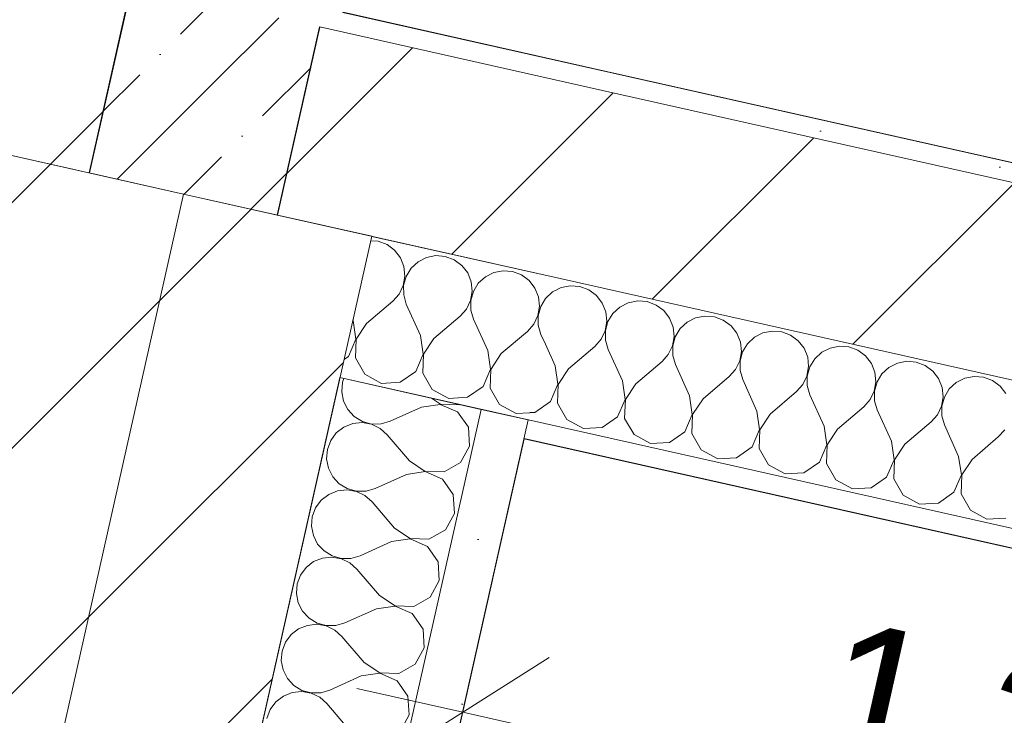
# Model space of a CAD drawing. Header units: millimetres. Extents: x -7218036 to -6523761, y 6117771 to 6337028.
# Tile 67 of 223: x -7153305 to -7152285, y 6130050 to 6130771. Entities that reach past the tile are written whole.
import ezdxf

# ---------------------------------------------------------------- set-up
doc = ezdxf.new("R2010")
doc.units = ezdxf.units.MM
doc.header["$MEASUREMENT"] = 0
for name, color, linetype in [('S - квартира_помещение.АР', 7, 'Continuous'), ('АР-Стены_внешние_.АР', 7, 'Continuous'), ('АР-Стены_внутренние_пилоны.АР', 7, 'Continuous'), ('АР-Чертеж-Размеры.АР', 7, 'Continuous')]:
    doc.layers.add(name, color=color, linetype=linetype)
doc.layers.add('АР-Стены_внешние_.АР_Ном._пера__1', color=7, linetype='Continuous', lineweight=30)
doc.layers.add('АР-Чертеж-Размеры.АР_Ном._пера__1', color=7, linetype='Continuous', lineweight=0)
doc.styles.add('РЎР“Р•РќР•Р\xa0Р\x98Р\xa0_РЎРўР\x98Р›Р¬_2', font='GOTHIC.TTF')
doc.dimstyles.new('СГЕНЕРИР_СТИЛЬ__1', dxfattribs={"dimtxt": 150, "dimasz": 142.5, "dimexe": 0.18, "dimexo": 0.0625, "dimgap": 0, "dimtad": 1, "dimdec": 0, "dimzin": 0, "dimdsep": 46, "dimtxsty": 'РЎР“Р•РќР•Р\xa0Р\x98Р\xa0_РЎРўР\x98Р›Р¬_2', "dimblk": 'ARROWHEAD_6', "dimblk1": 'ARROWHEAD_6', "dimblk2": 'ARROWHEAD_6', "dimcen": 0.09, "dimse1": 1, "dimse2": 1, "dimclrd": 7, "dimclre": 7, "dimclrt": 7, "dimazin": 0, "dimtfac": 1, "dimtdec": 4, "dimtmove": 0, "dimatfit": 3, "dimfxl": 1, "dimtolj": 1, "dimtzin": 0, "dimarcsym": 0})
pattern_1 = [(45, (-6566190.34, 6563027.8), (-111.369318, 111.369318), [0, -105, 0, -157.5]), (110, (-6565840.34, 6563027.8), (148.001588, 53.868173), [0, -77, 0, -133])]
pattern_2 = [(45, (-6566190.34, 6562677.8), (-127.279217, 127.279217), [])]
pattern_3 = [(45, (-6566190.34, 6562677.8), (-84.852814, 84.852814), []), (45, (-6566232.77, 6562720.22), (-84.852814, 84.852814), [90, -30, 0, -30])]

# ---------------------------------------------------------------- blocks, each defined once
blk = doc.blocks.new('*X323', base_point=(-6566190.3, 6562677.8))
at = {"layer": 'АР-Стены_внешние_.АР_Ном._пера__1', "color": 7, "linetype": 'Continuous', "lineweight": 0}
for p, q in [((-7152734.6, 6130494.8), (-7152744.3, 6130492.9)), ((-7152724.8, 6130494), (-7152734.6, 6130494.8)), ((-7152715.5, 6130490.6), (-7152724.8, 6130494)), ((-7152744.3, 6130492.9), (-7152747.8, 6130491.2)), ((-7152707.6, 6130484.7), (-7152715.5, 6130490.6)), ((-7152701.6, 6130476.9), (-7152707.6, 6130484.7)), ((-7152697.9, 6130467.8), (-7152701.6, 6130476.9)), ((-7152674.6, 6130477.3), (-7152683.3, 6130472.8)), ((-7152664.9, 6130479.2), (-7152674.6, 6130477.3)), ((-7152655.1, 6130478.4), (-7152664.9, 6130479.2)), ((-7152645.9, 6130474.9), (-7152655.1, 6130478.4)), ((-7152637.9, 6130469.1), (-7152645.9, 6130474.9)), ((-7152696.9, 6130458), (-7152697.9, 6130467.8)), ((-7152690.6, 6130466.1), (-7152695.7, 6130457.7)), ((-7152683.3, 6130472.8), (-7152690.6, 6130466.1)), ((-7152631.9, 6130461.3), (-7152637.9, 6130469.1)), ((-7152595.2, 6130463.5), (-7152604.9, 6130461.6)), ((-7152585.4, 6130462.7), (-7152595.2, 6130463.5)), ((-7152576.2, 6130459.3), (-7152585.4, 6130462.7)), ((-7152698.6, 6130448.3), (-7152696.9, 6130458)), ((-7152695.7, 6130457.7), (-7152698.3, 6130448.2)), ((-7152628.2, 6130452.1), (-7152631.9, 6130461.3)), ((-7152613.7, 6130457.2), (-7152620.9, 6130450.5)), ((-7152604.9, 6130461.6), (-7152613.7, 6130457.2)), ((-7152568.2, 6130453.4), (-7152576.2, 6130459.3)), ((-7152562.2, 6130445.6), (-7152568.2, 6130453.4)), ((-7152702.9, 6130439.4), (-7152698.6, 6130448.3)), ((-7152698.3, 6130448.2), (-7152698.2, 6130438.3)), ((-7152628.9, 6130432.6), (-7152627.2, 6130442.3)), ((-7152627.2, 6130442.3), (-7152628.2, 6130452.1)), ((-7152620.9, 6130450.5), (-7152626, 6130442)), ((-7152558.5, 6130436.5), (-7152562.2, 6130445.6)), ((-7152535.2, 6130446), (-7152544, 6130441.5)), ((-7152525.5, 6130447.9), (-7152535.2, 6130446)), ((-7152515.7, 6130447.1), (-7152525.5, 6130447.9)), ((-7152506.5, 6130443.6), (-7152515.7, 6130447.1)), ((-7152498.5, 6130437.8), (-7152506.5, 6130443.6)), ((-7152750.5, 6130412), (-7152760.5, 6130434.3)), ((-7152709.4, 6130432), (-7152702.9, 6130439.4)), ((-7152698.2, 6130438.3), (-7152695.5, 6130428.9)), ((-7152633.2, 6130423.7), (-7152628.9, 6130432.6)), ((-7152626, 6130442), (-7152628.6, 6130432.5)), ((-7152628.6, 6130432.5), (-7152628.5, 6130422.7)), ((-7152557.5, 6130426.7), (-7152558.5, 6130436.5)), ((-7152551.2, 6130434.8), (-7152556.3, 6130426.4)), ((-7152544, 6130441.5), (-7152551.2, 6130434.8)), ((-7152492.5, 6130430), (-7152498.5, 6130437.8)), ((-7152455.8, 6130432.2), (-7152465.5, 6130430.3)), ((-7152446, 6130431.4), (-7152455.8, 6130432.2)), ((-7152736.6, 6130408.8), (-7152709.4, 6130432)), ((-7152680.8, 6130396.3), (-7152695.5, 6130428.9)), ((-7152639.7, 6130416.4), (-7152633.2, 6130423.7)), ((-7152628.5, 6130422.7), (-7152625.8, 6130413.2)), ((-7152559.2, 6130417), (-7152557.5, 6130426.7)), ((-7152556.3, 6130426.4), (-7152558.9, 6130416.9)), ((-7152488.8, 6130420.8), (-7152492.5, 6130430)), ((-7152474.3, 6130425.9), (-7152481.5, 6130419.2)), ((-7152465.5, 6130430.3), (-7152474.3, 6130425.9)), ((-7152436.8, 6130428), (-7152446, 6130431.4)), ((-7152428.8, 6130422.1), (-7152436.8, 6130428)), ((-7152422.8, 6130414.3), (-7152428.8, 6130422.1)), ((-7152747.7, 6130392.7), (-7152750.5, 6130412)), ((-7152666.9, 6130393.2), (-7152639.7, 6130416.4)), ((-7152611.1, 6130380.7), (-7152625.8, 6130413.2)), ((-7152563.5, 6130408.1), (-7152559.2, 6130417)), ((-7152558.9, 6130416.9), (-7152558.9, 6130407)), ((-7152487.8, 6130411), (-7152488.8, 6130420.8)), ((-7152481.5, 6130419.2), (-7152486.6, 6130410.7)), ((-7152419.2, 6130405.2), (-7152422.8, 6130414.3)), ((-7152395.8, 6130414.7), (-7152404.6, 6130410.2)), ((-7152386.1, 6130416.6), (-7152395.8, 6130414.7)), ((-7152376.3, 6130415.8), (-7152386.1, 6130416.6)), ((-7152367.1, 6130412.3), (-7152376.3, 6130415.8)), ((-7152359.2, 6130406.4), (-7152367.1, 6130412.3)), ((-7152736.6, 6130408.8), (-7152747.4, 6130392.6)), ((-7152570, 6130400.7), (-7152563.5, 6130408.1)), ((-7152558.9, 6130407), (-7152556.1, 6130397.6)), ((-7152489.5, 6130401.3), (-7152487.8, 6130411)), ((-7152486.6, 6130410.7), (-7152489.2, 6130401.2)), ((-7152418.1, 6130395.4), (-7152419.2, 6130405.2)), ((-7152411.8, 6130403.5), (-7152416.9, 6130395.1)), ((-7152404.6, 6130410.2), (-7152411.8, 6130403.5)), ((-7152353.1, 6130398.6), (-7152359.2, 6130406.4)), ((-7152755.4, 6130374.7), (-7152747.7, 6130392.7)), ((-7152747.4, 6130392.6), (-7152748.1, 6130373.1)), ((-7152678, 6130377), (-7152680.8, 6130396.3)), ((-7152666.9, 6130393.2), (-7152677.7, 6130376.9)), ((-7152597.2, 6130377.5), (-7152570, 6130400.7)), ((-7152541.4, 6130365), (-7152556.1, 6130397.6)), ((-7152500.3, 6130385.1), (-7152493.8, 6130392.4)), ((-7152493.8, 6130392.4), (-7152489.5, 6130401.3)), ((-7152489.2, 6130401.2), (-7152489.2, 6130391.4)), ((-7152489.2, 6130391.4), (-7152486.4, 6130381.9)), ((-7152419.8, 6130385.6), (-7152418.1, 6130395.4)), ((-7152416.9, 6130395.1), (-7152419.5, 6130385.6)), ((-7152349.5, 6130389.5), (-7152353.1, 6130398.6)), ((-7152334.9, 6130394.6), (-7152342.1, 6130387.9)), ((-7152326.1, 6130399), (-7152334.9, 6130394.6)), ((-7152316.4, 6130400.9), (-7152326.1, 6130399)), ((-7152306.6, 6130400.1), (-7152316.4, 6130400.9)), ((-7152297.4, 6130396.6), (-7152306.6, 6130400.1)), ((-7152289.5, 6130390.8), (-7152297.4, 6130396.6)), ((-7152527.5, 6130361.9), (-7152500.3, 6130385.1)), ((-7152471.7, 6130349.4), (-7152486.4, 6130381.9)), ((-7152424.1, 6130376.8), (-7152419.8, 6130385.6)), ((-7152419.5, 6130385.6), (-7152419.5, 6130375.7)), ((-7152348.4, 6130379.7), (-7152349.5, 6130389.5)), ((-7152342.1, 6130387.9), (-7152347.2, 6130379.4)), ((-7152283.4, 6130383), (-7152289.5, 6130390.8)), ((-7152771.4, 6130363.6), (-7152755.4, 6130374.7)), ((-7152748.1, 6130373.1), (-7152738.4, 6130356.1)), ((-7152685.7, 6130359.1), (-7152678, 6130377)), ((-7152677.7, 6130376.9), (-7152678.4, 6130357.4)), ((-7152608.3, 6130361.3), (-7152611.1, 6130380.7)), ((-7152597.2, 6130377.5), (-7152608, 6130361.3)), ((-7152430.6, 6130369.4), (-7152424.1, 6130376.8)), ((-7152419.5, 6130375.7), (-7152416.7, 6130366.3)), ((-7152350.1, 6130370), (-7152348.4, 6130379.7)), ((-7152347.2, 6130379.4), (-7152349.8, 6130369.9)), ((-7152776.5, 6130363.3), (-7152771.4, 6130363.6)), ((-7152616, 6130343.4), (-7152608.3, 6130361.3)), ((-7152608, 6130361.3), (-7152608.7, 6130341.8)), ((-7152538.6, 6130345.7), (-7152541.4, 6130365)), ((-7152527.5, 6130361.9), (-7152538.3, 6130345.6)), ((-7152457.8, 6130346.2), (-7152430.6, 6130369.4)), ((-7152402.1, 6130333.7), (-7152416.7, 6130366.3)), ((-7152361, 6130353.8), (-7152354.4, 6130361.1)), ((-7152354.4, 6130361.1), (-7152350.1, 6130370)), ((-7152349.8, 6130369.9), (-7152349.8, 6130360.1)), ((-7152738.4, 6130356.1), (-7152721.2, 6130346.8)), ((-7152701.7, 6130347.9), (-7152685.7, 6130359.1)), ((-7152678.4, 6130357.4), (-7152668.7, 6130340.5)), ((-7152388.1, 6130330.6), (-7152361, 6130353.8)), ((-7152349.8, 6130360.1), (-7152347, 6130350.6)), ((-7152332.4, 6130318), (-7152347, 6130350.6)), ((-7152721.2, 6130346.8), (-7152701.7, 6130347.9)), ((-7152668.7, 6130340.5), (-7152651.5, 6130331.2)), ((-7152632, 6130332.3), (-7152616, 6130343.4)), ((-7152608.7, 6130341.8), (-7152599, 6130324.8)), ((-7152546.3, 6130327.8), (-7152538.6, 6130345.7)), ((-7152538.3, 6130345.6), (-7152539, 6130326.1)), ((-7152468.9, 6130330), (-7152471.7, 6130349.4)), ((-7152457.8, 6130346.2), (-7152468.6, 6130330)), ((-7152291.3, 6130338.1), (-7152284.7, 6130345.5)), ((-7152651.5, 6130331.2), (-7152632, 6130332.3)), ((-7152476.7, 6130312.1), (-7152468.9, 6130330)), ((-7152399.2, 6130314.4), (-7152402.1, 6130333.7)), ((-7152388.1, 6130330.6), (-7152398.9, 6130314.3)), ((-7152318.4, 6130314.9), (-7152291.3, 6130338.1)), ((-7152599, 6130324.8), (-7152581.8, 6130315.5)), ((-7152562.4, 6130316.6), (-7152546.3, 6130327.8)), ((-7152539, 6130326.1), (-7152529.3, 6130309.2)), ((-7152468.6, 6130330), (-7152469.3, 6130310.5)), ((-7152581.8, 6130315.5), (-7152562.4, 6130316.6)), ((-7152492.7, 6130300.9), (-7152476.7, 6130312.1)), ((-7152469.3, 6130310.5), (-7152459.6, 6130293.5)), ((-7152407, 6130296.5), (-7152399.2, 6130314.4)), ((-7152398.9, 6130314.3), (-7152399.6, 6130294.8)), ((-7152329.5, 6130298.7), (-7152332.4, 6130318)), ((-7152318.4, 6130314.9), (-7152329.2, 6130298.7)), ((-7152529.3, 6130309.2), (-7152512.1, 6130299.9)), ((-7152512.1, 6130299.9), (-7152492.7, 6130300.9)), ((-7152459.6, 6130293.5), (-7152442.5, 6130284.2)), ((-7152423, 6130285.3), (-7152407, 6130296.5)), ((-7152399.6, 6130294.8), (-7152389.9, 6130277.9)), ((-7152337.3, 6130280.8), (-7152329.5, 6130298.7)), ((-7152329.2, 6130298.7), (-7152329.9, 6130279.2)), ((-7152442.5, 6130284.2), (-7152423, 6130285.3)), ((-7152353.3, 6130269.6), (-7152337.3, 6130280.8)), ((-7152329.9, 6130279.2), (-7152320.2, 6130262.2)), ((-7152389.9, 6130277.9), (-7152372.8, 6130268.6)), ((-7152372.8, 6130268.6), (-7152353.3, 6130269.6)), ((-7152320.2, 6130262.2), (-7152303.1, 6130252.9)), ((-7152303.1, 6130252.9), (-7152283.6, 6130254))]:
    blk.add_line(p, q, dxfattribs=at)
blk = doc.blocks.new('Стена_143_7', base_point=(-7150012.4, 6129991))
at = {"layer": 'АР-Стены_внешние_.АР', "linetype": 'Continuous', "lineweight": 0, "true_color": 0x000000}
h = blk.add_hatch(dxfattribs=at)
h.set_pattern_fill('ШТУКАТУРКА__ГИПС_01_0007', color=18, style=0, pattern_type=2)
h.set_pattern_definition(pattern_1)
h.paths.add_polyline_path([(-7152697.1, 6130716.9), (-7152701.4, 6130697.4), (-7151481.3, 6130423.4), (-7151476.9, 6130442.9)])
h = blk.add_hatch(dxfattribs=at)
h.set_pattern_fill('БЛОКИ_БЕТОННЫЕ_ЭФФЕКТИВН_76', color=18, style=0, pattern_type=2)
h.set_pattern_definition([(45, (-6566190.34, 6562677.8), (-127.27922, 127.27922), [])])
h.paths.add_polyline_path([(-7152701.4, 6130697.4), (-7152745.3, 6130502.3), (-7151525.2, 6130228.3), (-7151481.3, 6130423.4)])
h = blk.add_hatch(dxfattribs=at)
h.set_pattern_fill('ШТУКАТУРКА__ГИПС_01_0007', color=18, style=0, pattern_type=2)
h.set_pattern_definition(pattern_1)
h.paths.add_polyline_path([(-7152778.1, 6130355.9), (-7152782.5, 6130336.4), (-7151562.4, 6130062.4), (-7151558, 6130081.9)])
at = {"layer": 'АР-Стены_внешние_.АР_Ном._пера__1', "color": 7, "linetype": 'Continuous', "lineweight": 15}
for p, q in [((-7151481.3, 6130423.4), (-7152701.4, 6130697.4)), ((-7152745.3, 6130502.3), (-7151525.2, 6130228.3))]:
    blk.add_line(p, q, dxfattribs=at)
at = {"layer": 'АР-Стены_внешние_.АР_Ном._пера__1', "color": 7, "linetype": 'Continuous', "lineweight": 0}
blk.add_line((-7152778.1, 6130355.9), (-7151558, 6130081.9), dxfattribs=at)
at = {"layer": 'АР-Стены_внешние_.АР_Ном._пера__1', "color": 7, "linetype": 'Continuous', "lineweight": 0, "flags": 128}
for points in [[(-7151476.9, 6130442.9), (-7152697.1, 6130716.9)], [(-7152782.5, 6130336.4), (-7151562.4, 6130062.4)]]:
    blk.add_lwpolyline(points, dxfattribs=at)
at = {"layer": 'АР-Стены_внешние_.АР', "color": 7, "lineweight": 0}
blk.add_blockref('*X323', (-6566190.3, 6562677.8), dxfattribs=at)
blk = doc.blocks.new('Стена_164_7', base_point=(-7153233.1, 6130611.8))
at = {"layer": 'АР-Стены_внешние_.АР', "linetype": 'Continuous', "lineweight": 0, "true_color": 0x000000}
h = blk.add_hatch(dxfattribs=at)
h.set_pattern_fill('БЛОКИ_БЕТОННЫЕ_ЭФФЕКТИВН_7E', color=18, style=0, pattern_type=2)
h.set_pattern_definition(pattern_2)
h.paths.add_polyline_path([(-7153330.7, 6130633.7), (-7153571.7, 6129560.3), (-7153376.6, 6129516.5), (-7153135.5, 6130589.9)])
at = {"layer": 'АР-Стены_внешние_.АР_Ном._пера__1', "color": 7, "linetype": 'Continuous', "lineweight": 15, "flags": 128}
for points in [[(-7153135.5, 6130589.9), (-7153330.7, 6130633.7)], [(-7153376.6, 6129516.5), (-7153135.5, 6130589.9)]]:
    blk.add_lwpolyline(points, dxfattribs=at)
blk = doc.blocks.new('Стена_165_7', base_point=(-7153038, 6130568))
at = {"layer": 'АР-Стены_внешние_.АР', "linetype": 'Continuous', "lineweight": 0, "true_color": 0x000000}
h = blk.add_hatch(dxfattribs=at)
h.set_pattern_fill('БЛОКИ_БЕТОННЫЕ_ЭФФЕКТИВН_7E', color=18, style=0, pattern_type=2)
h.set_pattern_definition(pattern_2)
h.paths.add_polyline_path([(-7153135.5, 6130589.9), (-7153376.6, 6129516.5), (-7153181.5, 6129472.7), (-7152940.4, 6130546.1)])
at = {"layer": 'АР-Стены_внешние_.АР_Ном._пера__1', "color": 7, "linetype": 'Continuous', "lineweight": 15, "flags": 128}
for points in [[(-7153135.5, 6130589.9), (-7153376.6, 6129516.5)], [(-7152940.4, 6130546.1), (-7153135.5, 6130589.9)], [(-7153181.5, 6129472.7), (-7152940.4, 6130546.1)]]:
    blk.add_lwpolyline(points, dxfattribs=at)
blk = doc.blocks.new('Стена_166_7', base_point=(-7152723.4, 6130599.8))
at = {"layer": 'АР-Стены_внешние_.АР', "linetype": 'Continuous', "lineweight": 0, "true_color": 0x000000}
h = blk.add_hatch(dxfattribs=at)
h.set_pattern_fill('ШТУКАТУРКА__ГИПС_01_0007', color=18, style=0, pattern_type=2)
h.set_pattern_definition(pattern_1)
h.paths.add_polyline_path([(-7152989.7, 6130782.6), (-7153087.3, 6130804.6), (-7153091.7, 6130785), (-7152994.1, 6130763.1)])
h = blk.add_hatch(dxfattribs=at)
h.set_pattern_fill('ШТУКАТУРКА__ГИПС_01_0007', color=18, style=0, pattern_type=2)
h.set_pattern_definition(pattern_1)
h.paths.add_polyline_path([(-7152994.1, 6130763.1), (-7152974.6, 6130758.7), (-7152970.2, 6130778.3), (-7152989.7, 6130782.6)])
h = blk.add_hatch(dxfattribs=at)
h.set_pattern_fill('ШТУКАТУРКА__ГИПС_01_0007', color=18, style=0, pattern_type=2)
h.set_pattern_definition(pattern_1)
h.paths.add_polyline_path([(-7152974.6, 6130758.7), (-7152701.4, 6130697.4), (-7152697.1, 6130716.9), (-7152970.2, 6130778.3)])
h = blk.add_hatch(dxfattribs=at)
h.set_pattern_fill('БЛОКИ_БЕТОННЫЕ_ЭФФЕКТИВН_7E', color=18, style=0, pattern_type=2)
h.set_pattern_definition(pattern_2)
h.paths.add_polyline_path([(-7153038, 6130568), (-7152745.3, 6130502.3), (-7152701.4, 6130697.4), (-7152994.1, 6130763.1)])
at = {"layer": 'АР-Стены_внешние_.АР_Ном._пера__1', "color": 7, "linetype": 'Continuous', "lineweight": 30}
blk.add_line((-7153038, 6130568), (-7152994.1, 6130763.1), dxfattribs=at)
at = {"layer": 'АР-Стены_внешние_.АР_Ном._пера__1', "color": 7, "linetype": 'Continuous', "lineweight": 15}
blk.add_line((-7152701.4, 6130697.4), (-7152994.1, 6130763.1), dxfattribs=at)
at = {"layer": 'АР-Стены_внешние_.АР_Ном._пера__1', "color": 7, "linetype": 'Continuous', "lineweight": 0, "flags": 128}
blk.add_lwpolyline([(-7152697.1, 6130716.9), (-7152970.2, 6130778.3)], dxfattribs=at)
at = {"layer": 'АР-Стены_внешние_.АР_Ном._пера__1', "color": 7, "linetype": 'Continuous', "lineweight": 15, "flags": 128}
blk.add_lwpolyline([(-7153135.5, 6130589.9), (-7152745.3, 6130502.3)], dxfattribs=at)
blk = doc.blocks.new('Стена_167_7', base_point=(-7153503.9, 6130775.1))
at = {"layer": 'АР-Стены_внешние_.АР', "linetype": 'Continuous', "lineweight": 0, "true_color": 0x000000}
h = blk.add_hatch(dxfattribs=at)
h.set_pattern_fill('ШТУКАТУРКА__ГИПС_01_0007', color=18, style=0, pattern_type=2)
h.set_pattern_definition(pattern_1)
h.paths.add_polyline_path([(-7153204.4, 6130830.9), (-7153477.6, 6130892.2), (-7153482, 6130872.7), (-7153208.8, 6130811.3)])
h = blk.add_hatch(dxfattribs=at)
h.set_pattern_fill('БЛОКИ_БЕТОННЫЕ_ЭФФЕКТИВН_7E', color=18, style=0, pattern_type=2)
h.set_pattern_definition(pattern_2)
h.paths.add_polyline_path([(-7153189.3, 6130807), (-7153482, 6130872.7), (-7153525.8, 6130677.6), (-7153233.1, 6130611.8)])
h = blk.add_hatch(dxfattribs=at)
h.set_pattern_fill('ШТУКАТУРКА__ГИПС_01_0007', color=18, style=0, pattern_type=2)
h.set_pattern_definition(pattern_1)
h.paths.add_polyline_path([(-7153208.8, 6130811.3), (-7153189.3, 6130807), (-7153184.9, 6130826.5), (-7153204.4, 6130830.9)])
at = {"layer": 'АР-Стены_внешние_.АР_Ном._пера__1', "color": 7, "linetype": 'Continuous', "lineweight": 15}
blk.add_line((-7153189.3, 6130807), (-7153482, 6130872.7), dxfattribs=at)
at = {"layer": 'АР-Стены_внешние_.АР_Ном._пера__1', "color": 7, "linetype": 'Continuous', "lineweight": 30}
for p, q in [((-7153184.9, 6130826.5), (-7153189.3, 6130807)), ((-7153189.3, 6130807), (-7153233.1, 6130611.8))]:
    blk.add_line(p, q, dxfattribs=at)
at = {"layer": 'АР-Стены_внешние_.АР_Ном._пера__1', "color": 7, "linetype": 'Continuous', "lineweight": 0, "flags": 128}
blk.add_lwpolyline([(-7153204.4, 6130830.9), (-7153477.6, 6130892.2)], dxfattribs=at)
at = {"layer": 'АР-Стены_внешние_.АР_Ном._пера__1', "color": 7, "linetype": 'Continuous', "lineweight": 15, "flags": 128}
blk.add_lwpolyline([(-7153525.8, 6130677.6), (-7153135.5, 6130589.9)], dxfattribs=at)
blk = doc.blocks.new('*X370', base_point=(-6566190.3, 6562677.8))
at = {"layer": 'АР-Стены_внешние_.АР_Ном._пера__1', "color": 7, "linetype": 'Continuous', "lineweight": 0}
for p, q in [((-7152933.9, 6130541), (-7152941.4, 6130541.6)), ((-7152924.6, 6130537.5), (-7152933.9, 6130541)), ((-7152916.7, 6130531.6), (-7152924.6, 6130537.5)), ((-7152910.7, 6130523.8), (-7152916.7, 6130531.6)), ((-7152907, 6130514.7), (-7152910.7, 6130523.8)), ((-7152883.6, 6130524.2), (-7152892.4, 6130519.7)), ((-7152874, 6130526.1), (-7152883.6, 6130524.2)), ((-7152864.2, 6130525.3), (-7152874, 6130526.1)), ((-7152854.9, 6130521.8), (-7152864.2, 6130525.3)), ((-7152906, 6130504.9), (-7152907, 6130514.7)), ((-7152892.4, 6130519.7), (-7152899.7, 6130513)), ((-7152847, 6130516), (-7152854.9, 6130521.8)), ((-7152841, 6130508.2), (-7152847, 6130516)), ((-7152907.7, 6130495.2), (-7152906, 6130504.9)), ((-7152904.8, 6130504.6), (-7152907.4, 6130495.1)), ((-7152899.7, 6130513), (-7152904.8, 6130504.6)), ((-7152837.3, 6130499), (-7152841, 6130508.2)), ((-7152822.7, 6130504.1), (-7152830, 6130497.4)), ((-7152814, 6130508.6), (-7152822.7, 6130504.1)), ((-7152804.3, 6130510.5), (-7152814, 6130508.6)), ((-7152794.5, 6130509.6), (-7152804.3, 6130510.5)), ((-7152785.2, 6130506.2), (-7152794.5, 6130509.6)), ((-7152777.3, 6130500.3), (-7152785.2, 6130506.2)), ((-7152912, 6130486.3), (-7152907.7, 6130495.2)), ((-7152907.4, 6130495.1), (-7152907.3, 6130485.3)), ((-7152836.3, 6130489.2), (-7152837.3, 6130499)), ((-7152830, 6130497.4), (-7152835.1, 6130489)), ((-7152771.3, 6130492.5), (-7152777.3, 6130500.3)), ((-7152918.5, 6130478.9), (-7152912, 6130486.3)), ((-7152907.3, 6130485.3), (-7152904.6, 6130475.8)), ((-7152838, 6130479.5), (-7152836.3, 6130489.2)), ((-7152835.1, 6130489), (-7152837.7, 6130479.5)), ((-7152767.6, 6130483.4), (-7152771.3, 6130492.5)), ((-7152766.6, 6130473.6), (-7152767.6, 6130483.4)), ((-7152753, 6130488.4), (-7152760.3, 6130481.7)), ((-7152747.8, 6130491.1), (-7152753, 6130488.4)), ((-7152945.7, 6130455.8), (-7152918.5, 6130478.9)), ((-7152889.9, 6130443.2), (-7152904.6, 6130475.8)), ((-7152842.3, 6130470.7), (-7152838, 6130479.5)), ((-7152837.7, 6130479.5), (-7152837.6, 6130469.6)), ((-7152768.3, 6130463.9), (-7152766.6, 6130473.6)), ((-7152765.4, 6130473.3), (-7152768, 6130463.8)), ((-7152760.3, 6130481.7), (-7152765.4, 6130473.3)), ((-7152876, 6130440.1), (-7152848.8, 6130463.3)), ((-7152848.8, 6130463.3), (-7152842.3, 6130470.7)), ((-7152837.6, 6130469.6), (-7152834.9, 6130460.2)), ((-7152772.6, 6130455), (-7152768.3, 6130463.9)), ((-7152768, 6130463.8), (-7152767.9, 6130454)), ((-7152959.6, 6130458.9), (-7152959.9, 6130459.5)), ((-7152956.8, 6130439.6), (-7152959.6, 6130458.9)), ((-7152945.7, 6130455.8), (-7152956.5, 6130439.5)), ((-7152820.2, 6130427.6), (-7152834.9, 6130460.2)), ((-7152779.1, 6130447.6), (-7152772.6, 6130455)), ((-7152767.9, 6130454), (-7152765.2, 6130444.5)), ((-7152887.1, 6130423.9), (-7152889.9, 6130443.2)), ((-7152806.3, 6130424.5), (-7152779.1, 6130447.6)), ((-7152760.5, 6130434.2), (-7152765.2, 6130444.5)), ((-7152964.5, 6130421.7), (-7152956.8, 6130439.6)), ((-7152956.5, 6130439.5), (-7152957.2, 6130420)), ((-7152876, 6130440.1), (-7152886.8, 6130423.9)), ((-7152894.8, 6130406), (-7152887.1, 6130423.9)), ((-7152886.8, 6130423.9), (-7152887.5, 6130404.4)), ((-7152817.4, 6130408.3), (-7152820.2, 6130427.6)), ((-7152806.3, 6130424.5), (-7152817.1, 6130408.2)), ((-7152969.1, 6130418.5), (-7152964.5, 6130421.7)), ((-7152957.2, 6130420), (-7152947.5, 6130403.1)), ((-7152947.5, 6130403.1), (-7152930.3, 6130393.7)), ((-7152910.8, 6130394.8), (-7152894.8, 6130406)), ((-7152887.5, 6130404.4), (-7152877.8, 6130387.4)), ((-7152825.1, 6130390.4), (-7152817.4, 6130408.3)), ((-7152817.1, 6130408.2), (-7152817.8, 6130388.7)), ((-7152930.3, 6130393.7), (-7152910.8, 6130394.8)), ((-7152877.8, 6130387.4), (-7152860.6, 6130378.1)), ((-7152841.1, 6130379.2), (-7152825.1, 6130390.4)), ((-7152817.8, 6130388.7), (-7152808.1, 6130371.8)), ((-7152860.6, 6130378.1), (-7152841.1, 6130379.2)), ((-7152808.1, 6130371.8), (-7152790.9, 6130362.4)), ((-7152790.9, 6130362.4), (-7152776.5, 6130363.2))]:
    blk.add_line(p, q, dxfattribs=at)
blk = doc.blocks.new('Стена_168_7', base_point=(-7152940.4, 6130546.1))
at = {"layer": 'АР-Стены_внешние_.АР_Ном._пера__1', "color": 7, "linetype": 'Continuous', "lineweight": 0, "flags": 128}
for points in [[(-7152745.3, 6130502.3), (-7152940.4, 6130546.1)], [(-7152973.3, 6130399.7), (-7152778.1, 6130355.9)]]:
    blk.add_lwpolyline(points, dxfattribs=at)
at = {"layer": 'АР-Стены_внешние_.АР', "color": 7, "lineweight": 0}
blk.add_blockref('*X370', (-6566190.3, 6562677.8), dxfattribs=at)
blk = doc.blocks.new('*D474', base_point=(-6566190.3, 6562677.8))
at = {"layer": 'АР-Чертеж-Размеры.АР_Ном._пера__1', "color": 7, "linetype": 'Continuous', "lineweight": 0, "transparency": 16777216}
for p, q in [((-7152947.5, 6132597.5), (-7152922.9, 6132707.3)), ((-7152890.8, 6132507.9), (-7153004.2, 6132687.1)), ((-7152810.3, 6132566.7), (-7153084.7, 6132628.3)), ((-7153385.8, 6130646.1), (-7152947.5, 6132597.5)), ((-7153442.5, 6130735.7), (-7153329.1, 6130556.5)), ((-7153248.6, 6130615.3), (-7153523, 6130676.9)), ((-7153410.5, 6130536.4), (-7153385.8, 6130646.1))]:
    blk.add_line(p, q, dxfattribs=at)
at = {"layer": 'АР-Чертеж-Размеры.АР_Ном._пера__1', "color": 7, "lineweight": 0, "transparency": 16777216, "insert": (-7153253.9, 6131370.5), "char_height": 150, "attachment_point": 7, "rotation": 77.3411, "style": 'РЎР“Р•РќР•Р\xa0Р\x98Р\xa0_РЎРўР\x98Р›Р¬_2'}
blk.add_mtext('\\A1;{\\pql;\\fCentury Gothic|b0|i0|c204|p0;\\W1.000000;2\xa0000}', dxfattribs=at)
blk = doc.blocks.new('ARROWHEAD_6')
at = {"color": 0, "linetype": 'Continuous', "lineweight": 0}
for p, q in [((-0.5, -0.5), (0.5, 0.5)), ((0, 0), (-1, 0))]:
    blk.add_line(p, q, dxfattribs=at)
blk = doc.blocks.new('*D561', base_point=(-6566190.3, 6562677.8))
at = {"layer": 'АР-Чертеж-Размеры.АР_Ном._пера__1', "color": 7, "linetype": 'Continuous', "lineweight": 0, "transparency": 16777216}
for p, q in [((-7152877.1, 6129915.5), (-7152815.4, 6130189.9)), ((-7152756.6, 6130109.4), (-7152935.9, 6129995.9)), ((-7152956, 6130077.3), (-7152846.2, 6130052.7)), ((-7152846.2, 6130052.7), (-7151626.1, 6129778.6)), ((-7151657, 6129641.4), (-7151595.3, 6129915.8)), ((-7151536.5, 6129835.4), (-7151715.8, 6129721.9))]:
    blk.add_line(p, q, dxfattribs=at)
at = {"layer": 'АР-Чертеж-Размеры.АР_Ном._пера__1', "color": 7, "lineweight": 0, "transparency": 16777216, "insert": (-7152487.5, 6130002.9), "char_height": 150, "attachment_point": 7, "rotation": 347.3417, "style": 'РЎР“Р•РќР•Р\xa0Р\x98Р\xa0_РЎРўР\x98Р›Р¬_2'}
blk.add_mtext('\\A1;{\\pql;\\fCentury Gothic|b0|i0|c204|p0;\\W1.000000;1\xa0250}', dxfattribs=at)
blk = doc.blocks.new('Стена_184_7', base_point=(-7153113.6, 6130687.5))
at = {"layer": 'АР-Стены_внутренние_пилоны.АР', "linetype": 'Continuous', "lineweight": 0, "true_color": 0x000000}
h = blk.add_hatch(dxfattribs=at)
h.set_pattern_fill('ЖЕЛЕЗОБЕТОН__PROJECT__0007', color=18, style=0, pattern_type=2)
h.set_pattern_definition(pattern_3)
h.paths.add_polyline_path([(-7153233.1, 6130611.8), (-7153135.5, 6130589.9), (-7153091.7, 6130785), (-7153189.3, 6130807)])
h = blk.add_hatch(dxfattribs=at)
h.set_pattern_fill('ЖЕЛЕЗОБЕТОН__PROJECT__0007', color=18, style=0, pattern_type=2)
h.set_pattern_definition(pattern_3)
h.paths.add_polyline_path([(-7152994.1, 6130763.1), (-7153091.7, 6130785), (-7153135.5, 6130589.9), (-7153038, 6130568)])
at = {"layer": 'АР-Стены_внешние_.АР_Ном._пера__1', "color": 7, "linetype": 'Continuous', "lineweight": 30}
for p, q in [((-7153189.3, 6130807), (-7153233.1, 6130611.8)), ((-7153038, 6130568), (-7152994.1, 6130763.1))]:
    blk.add_line(p, q, dxfattribs=at)
at = {"layer": 'АР-Стены_внешние_.АР_Ном._пера__1', "color": 7, "linetype": 'Continuous', "lineweight": 15}
blk.add_line((-7153233.1, 6130611.8), (-7153135.5, 6130589.9), dxfattribs=at)
blk = doc.blocks.new('*X675', base_point=(-6566190.3, 6562677.8))
at = {"layer": 'АР-Стены_внешние_.АР_Ном._пера__1', "color": 7, "linetype": 'Continuous', "lineweight": 0}
for p, q in [((-7152970.7, 6130394.8), (-7152971.5, 6130385)), ((-7152969.3, 6130398.7), (-7152970.7, 6130394.8)), ((-7152971.5, 6130385), (-7152969.6, 6130375.3)), ((-7152969.6, 6130375.3), (-7152965.2, 6130366.5)), ((-7152869.4, 6130371.9), (-7152888.7, 6130369)), ((-7152878.6, 6130378.3), (-7152869.3, 6130372.1)), ((-7152851.4, 6130364.1), (-7152869.4, 6130371.9)), ((-7152869.3, 6130372.1), (-7152849.8, 6130371.5)), ((-7152849.8, 6130371.5), (-7152849.3, 6130371.8)), ((-7152965.2, 6130366.5), (-7152958.5, 6130359.3)), ((-7152888.7, 6130369), (-7152921.2, 6130354.4)), ((-7152840.3, 6130348.1), (-7152851.4, 6130364.1)), ((-7152960.1, 6130351.9), (-7152969.3, 6130348.3)), ((-7152950.3, 6130353), (-7152960.1, 6130351.9)), ((-7152958.5, 6130359.3), (-7152950, 6130354.2)), ((-7152940.6, 6130351.3), (-7152950.3, 6130353)), ((-7152950, 6130354.2), (-7152940.5, 6130351.5)), ((-7152931.7, 6130347), (-7152940.6, 6130351.3)), ((-7152940.5, 6130351.5), (-7152930.7, 6130351.6)), ((-7152930.7, 6130351.6), (-7152921.2, 6130354.4)), ((-7152977.1, 6130342.2), (-7152982.9, 6130334.3)), ((-7152969.3, 6130348.3), (-7152977.1, 6130342.2)), ((-7152924.4, 6130340.4), (-7152931.7, 6130347)), ((-7152901.2, 6130313.3), (-7152924.4, 6130340.4)), ((-7152839.2, 6130328.6), (-7152840.3, 6130348.1)), ((-7152982.9, 6130334.3), (-7152986.4, 6130325.1)), ((-7152986.4, 6130325.1), (-7152987.2, 6130315.3)), ((-7152848.5, 6130311.5), (-7152839.2, 6130328.6)), ((-7152987.2, 6130315.3), (-7152985.3, 6130305.6)), ((-7152901.2, 6130313.3), (-7152884.9, 6130302.4)), ((-7152865.4, 6130301.8), (-7152848.5, 6130311.5)), ((-7152985.3, 6130305.6), (-7152980.8, 6130296.8)), ((-7152885, 6130302.2), (-7152904.3, 6130299.3)), ((-7152867.1, 6130294.4), (-7152885, 6130302.2)), ((-7152884.9, 6130302.4), (-7152865.4, 6130301.8)), ((-7152980.8, 6130296.8), (-7152974.1, 6130289.6)), ((-7152974.1, 6130289.6), (-7152965.7, 6130284.5)), ((-7152904.3, 6130299.3), (-7152936.9, 6130284.7)), ((-7152855.9, 6130278.4), (-7152867.1, 6130294.4)), ((-7152975.8, 6130282.2), (-7152984.9, 6130278.6)), ((-7152966, 6130283.3), (-7152975.8, 6130282.2)), ((-7152956.3, 6130281.6), (-7152966, 6130283.3)), ((-7152965.7, 6130284.5), (-7152956.2, 6130281.8)), ((-7152947.4, 6130277.3), (-7152956.3, 6130281.6)), ((-7152956.2, 6130281.8), (-7152946.3, 6130281.9)), ((-7152946.3, 6130281.9), (-7152936.9, 6130284.7)), ((-7152992.7, 6130272.5), (-7152998.6, 6130264.6)), ((-7152984.9, 6130278.6), (-7152992.7, 6130272.5)), ((-7152940, 6130270.7), (-7152947.4, 6130277.3)), ((-7152916.8, 6130243.6), (-7152940, 6130270.7)), ((-7152854.8, 6130258.9), (-7152855.9, 6130278.4)), ((-7152998.6, 6130264.6), (-7153002, 6130255.4)), ((-7152864.1, 6130241.8), (-7152854.8, 6130258.9)), ((-7153002, 6130255.4), (-7153002.8, 6130245.6)), ((-7153002.8, 6130245.6), (-7153000.9, 6130235.9)), ((-7152916.8, 6130243.6), (-7152900.6, 6130232.8)), ((-7152881.1, 6130232.1), (-7152864.1, 6130241.8)), ((-7153000.9, 6130235.9), (-7152996.5, 6130227.1)), ((-7152920, 6130229.6), (-7152952.5, 6130215)), ((-7152900.7, 6130232.5), (-7152920, 6130229.6)), ((-7152882.7, 6130224.7), (-7152900.7, 6130232.5)), ((-7152900.6, 6130232.8), (-7152881.1, 6130232.1)), ((-7152996.5, 6130227.1), (-7152989.8, 6130219.9)), ((-7152989.8, 6130219.9), (-7152981.3, 6130214.8)), ((-7152871.6, 6130208.7), (-7152882.7, 6130224.7)), ((-7153000.6, 6130208.9), (-7153008.4, 6130202.8)), ((-7152991.4, 6130212.5), (-7153000.6, 6130208.9)), ((-7152981.6, 6130213.6), (-7152991.4, 6130212.5)), ((-7152971.9, 6130211.9), (-7152981.6, 6130213.6)), ((-7152981.3, 6130214.8), (-7152971.9, 6130212.2)), ((-7152971.9, 6130212.2), (-7152962, 6130212.2)), ((-7152963, 6130207.6), (-7152971.9, 6130211.9)), ((-7152962, 6130212.2), (-7152952.5, 6130215)), ((-7152870.5, 6130189.2), (-7152871.6, 6130208.7)), ((-7153008.4, 6130202.8), (-7153014.2, 6130194.9)), ((-7152955.7, 6130201.1), (-7152963, 6130207.6)), ((-7152932.5, 6130173.9), (-7152955.7, 6130201.1)), ((-7153014.2, 6130194.9), (-7153017.7, 6130185.7)), ((-7152879.8, 6130172.1), (-7152870.5, 6130189.2)), ((-7153017.7, 6130185.7), (-7153018.5, 6130175.9)), ((-7153018.5, 6130175.9), (-7153016.6, 6130166.2)), ((-7152932.5, 6130173.9), (-7152916.2, 6130163.1)), ((-7152896.7, 6130162.4), (-7152879.8, 6130172.1)), ((-7153016.6, 6130166.2), (-7153012.1, 6130157.4)), ((-7153012.1, 6130157.4), (-7153005.4, 6130150.2)), ((-7152935.6, 6130159.9), (-7152968.2, 6130145.3)), ((-7152916.3, 6130162.8), (-7152935.6, 6130159.9)), ((-7152898.4, 6130155), (-7152916.3, 6130162.8)), ((-7152916.2, 6130163.1), (-7152896.7, 6130162.4)), ((-7153005.4, 6130150.2), (-7152997, 6130145.1)), ((-7152887.2, 6130139), (-7152898.4, 6130155)), ((-7153016.2, 6130139.2), (-7153024, 6130133.2)), ((-7153007.1, 6130142.8), (-7153016.2, 6130139.2)), ((-7152997.3, 6130143.9), (-7153007.1, 6130142.8)), ((-7152987.6, 6130142.2), (-7152997.3, 6130143.9)), ((-7152997, 6130145.1), (-7152987.5, 6130142.5)), ((-7152978.7, 6130137.9), (-7152987.6, 6130142.2)), ((-7152987.5, 6130142.5), (-7152977.6, 6130142.5)), ((-7152971.3, 6130131.4), (-7152978.7, 6130137.9)), ((-7152977.6, 6130142.5), (-7152968.2, 6130145.3)), ((-7152886.1, 6130119.5), (-7152887.2, 6130139)), ((-7153024, 6130133.2), (-7153029.9, 6130125.2)), ((-7152948.1, 6130104.2), (-7152971.3, 6130131.4)), ((-7153033.3, 6130116), (-7153034.1, 6130106.2)), ((-7153029.9, 6130125.2), (-7153033.3, 6130116)), ((-7152895.4, 6130102.4), (-7152886.1, 6130119.5)), ((-7153034.1, 6130106.2), (-7153032.2, 6130096.5)), ((-7153032.2, 6130096.5), (-7153027.8, 6130087.7)), ((-7152948.1, 6130104.2), (-7152931.9, 6130093.4)), ((-7152912.4, 6130092.7), (-7152895.4, 6130102.4)), ((-7153027.8, 6130087.7), (-7153021.1, 6130080.5)), ((-7152951.3, 6130090.3), (-7152983.8, 6130075.6)), ((-7152932, 6130093.1), (-7152951.3, 6130090.3)), ((-7152914, 6130085.3), (-7152932, 6130093.1)), ((-7152931.9, 6130093.4), (-7152912.4, 6130092.7)), ((-7152902.9, 6130069.3), (-7152914, 6130085.3)), ((-7153021.1, 6130080.5), (-7153012.7, 6130075.4)), ((-7153012.7, 6130075.4), (-7153003.2, 6130072.8)), ((-7152993.3, 6130072.8), (-7152983.8, 6130075.6)), ((-7153031.9, 6130069.5), (-7153039.7, 6130063.5)), ((-7153022.7, 6130073.2), (-7153031.9, 6130069.5)), ((-7153012.9, 6130074.2), (-7153022.7, 6130073.2)), ((-7153003.2, 6130072.5), (-7153012.9, 6130074.2)), ((-7153003.2, 6130072.8), (-7152993.3, 6130072.8)), ((-7152994.3, 6130068.2), (-7153003.2, 6130072.5)), ((-7152987, 6130061.7), (-7152994.3, 6130068.2)), ((-7152901.8, 6130049.9), (-7152902.9, 6130069.3)), ((-7153045.5, 6130055.5), (-7153049, 6130046.3)), ((-7153039.7, 6130063.5), (-7153045.5, 6130055.5)), ((-7152963.8, 6130034.5), (-7152987, 6130061.7)), ((-7152911.1, 6130032.7), (-7152901.8, 6130049.9))]:
    blk.add_line(p, q, dxfattribs=at)
blk = doc.blocks.new('Стена_196_7', base_point=(-7152973.3, 6130399.6))
at = {"layer": 'АР-Стены_внешние_.АР', "linetype": 'Continuous', "lineweight": 0, "true_color": 0x000000}
h = blk.add_hatch(dxfattribs=at)
h.set_pattern_fill('ШТУКАТУРКА__ГИПС_01_0007', color=18, style=0, pattern_type=2)
h.set_pattern_definition(pattern_1)
h.paths.add_polyline_path([(-7153023.6, 6129263), (-7152778.2, 6130355.8), (-7152826.9, 6130366.7), (-7153063.1, 6129315.4)])
at = {"layer": 'АР-Стены_внешние_.АР_Ном._пера__1', "color": 7, "linetype": 'Continuous', "lineweight": 0}
blk.add_line((-7153035.1, 6129439.8), (-7152826.9, 6130366.7), dxfattribs=at)
at = {"layer": 'АР-Стены_внешние_.АР_Ном._пера__1', "color": 7, "linetype": 'Continuous', "lineweight": 0, "flags": 128}
for points in [[(-7152973.3, 6130399.6), (-7153181.5, 6129472.7)], [(-7152826.9, 6130366.7), (-7152973.3, 6130399.6)], [(-7152778.2, 6130355.8), (-7152826.9, 6130366.7)], [(-7153023.6, 6129263), (-7152778.2, 6130355.8)]]:
    blk.add_lwpolyline(points, dxfattribs=at)
at = {"layer": 'АР-Стены_внешние_.АР', "color": 7, "lineweight": 0}
blk.add_blockref('*X675', (-6566190.3, 6562677.8), dxfattribs=at)
blk = doc.blocks.new('*D715', base_point=(-6566190.3, 6562677.8))
at = {"layer": 'АР-Чертеж-Размеры.АР_Ном._пера__1', "color": 7, "linetype": 'Continuous', "lineweight": 0, "transparency": 16777216}
for p, q in [((-7152820.4, 6131445.3), (-7152882.1, 6131170.8)), ((-7152761.6, 6131364.8), (-7152940.9, 6131251.3)), ((-7152851.3, 6131308.1), (-7152961, 6131332.7)), ((-7149699.8, 6130600.3), (-7152851.3, 6131308.1)), ((-7149668.9, 6130737.5), (-7149730.6, 6130463.1)), ((-7149789.4, 6130543.5), (-7149610.1, 6130657)), ((-7149590, 6130575.6), (-7149699.8, 6130600.3))]:
    blk.add_line(p, q, dxfattribs=at)
at = {"layer": 'АР-Чертеж-Размеры.АР_Ном._пера__1', "color": 7, "lineweight": 0, "transparency": 16777216, "insert": (-7151526.8, 6131041.4), "char_height": 150, "attachment_point": 7, "rotation": 347.3424, "style": 'РЎР“Р•РќР•Р\xa0Р\x98Р\xa0_РЎРўР\x98Р›Р¬_2'}
blk.add_mtext('\\A1;{\\pql;\\fCentury Gothic|b0|i0|c204|p0;\\W1.000000;3\xa0230}', dxfattribs=at)

msp = doc.modelspace()

# ---------------------------------------------------------------- linework, layer by layer
at = {"layer": 'S - квартира_помещение.АР', "color": 254, "linetype": 'Continuous', "lineweight": 0, "true_color": 0xd8d8d8, "flags": 128}
for points in [[(-7149139.466, 6133094.922), (-7151730.657, 6133676.897), (-7152290.952, 6133802.731), (-7152970.258, 6130778.148), (-7149818.771, 6130070.342)], [(-7152782.526, 6130336.27), (-7153001.63, 6129360.72), (-7150456.553, 6128789.111), (-7150237.45, 6129764.659)]]:
    msp.add_lwpolyline(points, close=True, dxfattribs=at)

# ---------------------------------------------------------------- block references
at = {"layer": 'АР-Стены_внешние_.АР', "color": 7, "lineweight": 0}
for name, p in [('Стена_167_7', (-7153503.885, 6130775.123)), ('Стена_166_7', (-7152723.355, 6130599.83)), ('Стена_143_7', (-7150012.385, 6129990.993)), ('Стена_164_7', (-7153233.118, 6130611.822)), ('Стена_165_7', (-7153037.978, 6130568.001)), ('Стена_168_7', (-7152940.406, 6130546.087)), ('Стена_196_7', (-7152973.303, 6130399.611))]:
    msp.add_blockref(name, p, dxfattribs=at)
at = {"layer": 'АР-Стены_внутренние_пилоны.АР', "color": 7, "lineweight": 0}
msp.add_blockref('Стена_184_7', (-7153113.61, 6130687.474), dxfattribs=at)

# ---------------------------------------------------------------- dimensions: what is measured, and where the dimension line sits
at = {"layer": 'АР-Чертеж-Размеры.АР', "color": 7, "linetype": 'Continuous', "lineweight": 0}
for base, p1, p2, angle, picture, middle, turn in [((-7152947.504, 6132597.499), (-7153233.091, 6130611.817), (-7152814.357, 6132567.593), 77.341068, '*D474', (-7153270.639, 6131637.957), 77.341068), ((-7152851.251, 6131308.051), (-7149347.617, 6132168.249), (-7152775.211, 6131646.633), 167.342378, '*D715', (-7151259.356, 6131058.154), 347.342378), ((-7151626.139, 6129778.638), (-7152778.164, 6130355.785), (-7151562.409, 6130062.394), 347.341723, '*D561', (-7152220.042, 6130019.641), 347.341723)]:
    dim = msp.add_linear_dim(base=base, p1=p1, p2=p2, angle=angle, dimstyle='СГЕНЕРИР_СТИЛЬ__1', dxfattribs=at)
    dim.commit()
    dim.dimension.update_dxf_attribs({"geometry": picture, "text_midpoint": middle, "dimtype": 160, "text_rotation": turn})

doc.saveas('drawing.dxf')
